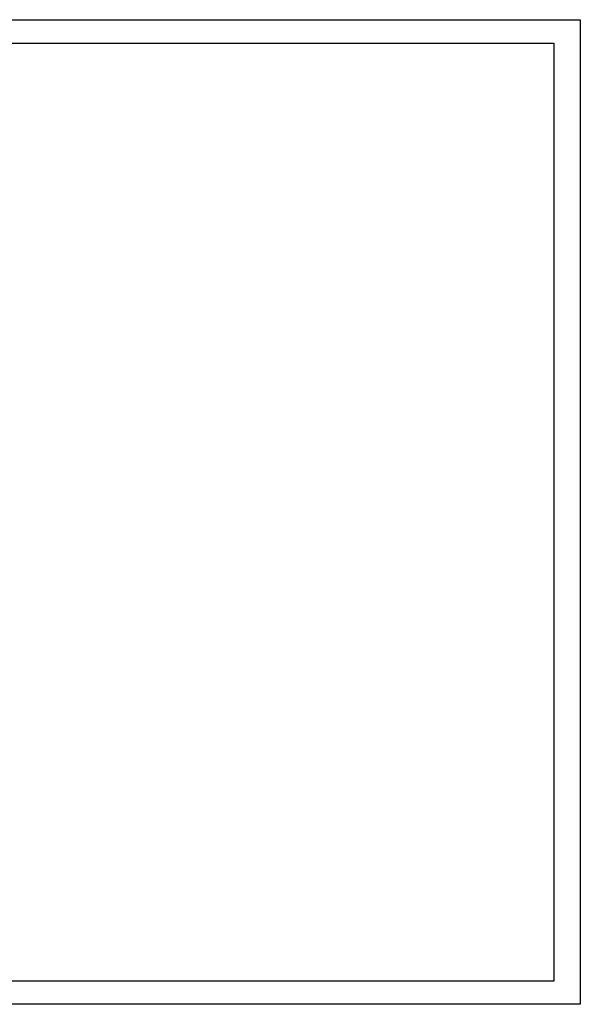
# Model space of a CAD drawing. Header units: millimetres. Extents: x 0 to 420, y 0 to 297.
# Tile 8 of 8: x 251 to 420, y 0 to 297. Entities that reach past the tile are written whole.
import ezdxf

# ---------------------------------------------------------------- set-up
doc = ezdxf.new("R2010")
doc.units = ezdxf.units.MM
doc.layers.add('AM_BOR', color=7, linetype='Continuous')

msp = doc.modelspace()

# ---------------------------------------------------------------- linework, layer by layer
at = {"color": 218, "linetype": 'Continuous', "lineweight": 30}
for p, q in [((7, 289.96), (412, 289.96)), ((412, 289.96), (412, 7)), ((412, 7), (7, 7))]:
    msp.add_line(p, q, dxfattribs=at)
at = {"layer": 'AM_BOR', "color": 7}
for p, q in [((0, 297), (420, 297)), ((420, 297), (420, 0)), ((420, 0), (0, 0))]:
    msp.add_line(p, q, dxfattribs=at)

doc.saveas('drawing.dxf')
